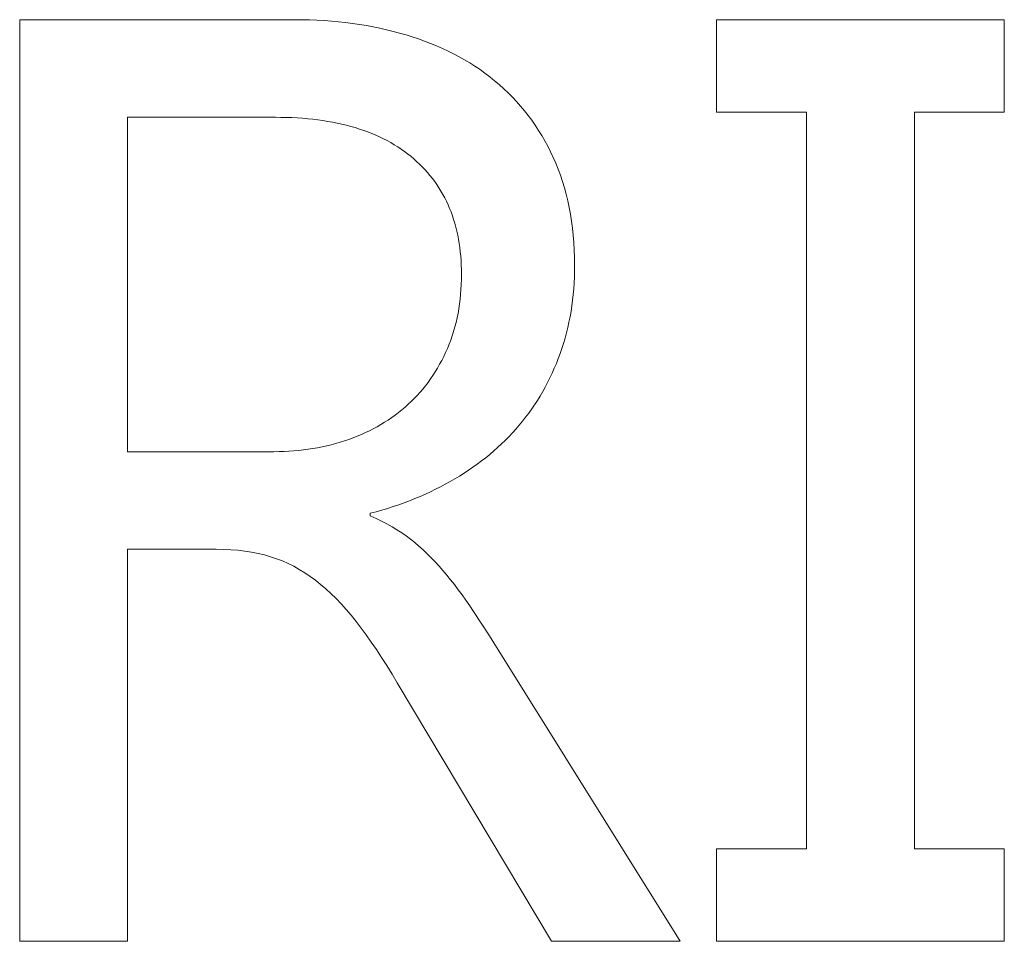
# Model space of a CAD drawing. Header units: centimetres. Extents: x -115 to 110, y -85 to 79.
# Tile 13 of 40: x -5.97 to -3.52, y -65.08 to -62.78. Entities that reach past the tile are written whole.
import ezdxf

# ---------------------------------------------------------------- set-up
doc = ezdxf.new("R2010")
doc.units = ezdxf.units.CM
doc.header["$MEASUREMENT"] = 0
doc.layers.add('Layer 1', color=7, linetype='Continuous')

msp = doc.modelspace()

# ---------------------------------------------------------------- linework, layer by layer
at = {"layer": 'Layer 1', "color": 250, "lineweight": 9}
for points, knots in [([(-4.32435, -65.07664), (-4.32435, -65.07664), (-4.64463, -65.07664), (-4.64463, -65.07664), (-4.64463, -65.07664), (-5.02911, -64.43295), (-5.02911, -64.43295), (-5.02911, -64.43295), (-5.04222, -64.41104), (-5.04222, -64.41104), (-5.04222, -64.41104), (-5.05526, -64.38993), (-5.05526, -64.38993), (-5.05526, -64.38993), (-5.06822, -64.36963), (-5.06822, -64.36963), (-5.06822, -64.36963), (-5.08108, -64.35013), (-5.08108, -64.35013), (-5.08108, -64.35013), (-5.09385, -64.33143), (-5.09385, -64.33143), (-5.09385, -64.33143), (-5.1065, -64.31353), (-5.1065, -64.31353), (-5.1065, -64.31353), (-5.11903, -64.29642), (-5.11903, -64.29642), (-5.11903, -64.29642), (-5.13143, -64.2801), (-5.13143, -64.2801), (-5.13143, -64.2801), (-5.14391, -64.26465), (-5.14391, -64.26465), (-5.14391, -64.26465), (-5.15648, -64.24993), (-5.15648, -64.24993), (-5.15648, -64.24993), (-5.16911, -64.23596), (-5.16911, -64.23596), (-5.16911, -64.23596), (-5.18181, -64.22274), (-5.18181, -64.22274), (-5.18181, -64.22274), (-5.19457, -64.21027), (-5.19457, -64.21027), (-5.19457, -64.21027), (-5.20738, -64.19856), (-5.20738, -64.19856), (-5.20738, -64.19856), (-5.22024, -64.18763), (-5.22024, -64.18763), (-5.22024, -64.18763), (-5.23313, -64.17747), (-5.23313, -64.17747), (-5.23313, -64.17747), (-5.24627, -64.1677), (-5.24627, -64.1677), (-5.24627, -64.1677), (-5.25964, -64.15863), (-5.25964, -64.15863), (-5.25964, -64.15863), (-5.27326, -64.15026), (-5.27326, -64.15026), (-5.27326, -64.15026), (-5.28712, -64.14259), (-5.28712, -64.14259), (-5.28712, -64.14259), (-5.30122, -64.13561), (-5.30122, -64.13561), (-5.30122, -64.13561), (-5.31558, -64.12933), (-5.31558, -64.12933), (-5.31558, -64.12933), (-5.33019, -64.12375), (-5.33019, -64.12375), (-5.33019, -64.12375), (-5.34506, -64.11887), (-5.34506, -64.11887), (-5.34506, -64.11887), (-5.36031, -64.11451), (-5.36031, -64.11451), (-5.36031, -64.11451), (-5.37604, -64.11073), (-5.37604, -64.11073), (-5.37604, -64.11073), (-5.39227, -64.10753), (-5.39227, -64.10753), (-5.39227, -64.10753), (-5.40897, -64.10492), (-5.40897, -64.10492), (-5.40897, -64.10492), (-5.42616, -64.10288), (-5.42616, -64.10288), (-5.42616, -64.10288), (-5.44382, -64.10143), (-5.44382, -64.10143), (-5.44382, -64.10143), (-5.46195, -64.10056), (-5.46195, -64.10056), (-5.46195, -64.10056), (-5.48055, -64.10026), (-5.48055, -64.10026), (-5.48055, -64.10026), (-5.70132, -64.10026), (-5.70132, -64.10026), (-5.70132, -64.10026), (-5.70132, -65.07664), (-5.70132, -65.07664), (-5.70132, -65.07664), (-5.97014, -65.07664), (-5.97014, -65.07664), (-5.97014, -65.07664), (-5.97014, -62.78128), (-5.97014, -62.78128), (-5.97014, -62.78128), (-5.28491, -62.78128), (-5.28491, -62.78128), (-5.28491, -62.78128), (-5.26627, -62.78143), (-5.26627, -62.78143), (-5.26627, -62.78143), (-5.24779, -62.78187), (-5.24779, -62.78187), (-5.24779, -62.78187), (-5.22948, -62.78261), (-5.22948, -62.78261), (-5.22948, -62.78261), (-5.21133, -62.78365), (-5.21133, -62.78365), (-5.21133, -62.78365), (-5.19335, -62.78499), (-5.19335, -62.78499), (-5.19335, -62.78499), (-5.17555, -62.78662), (-5.17555, -62.78662), (-5.17555, -62.78662), (-5.15792, -62.78855), (-5.15792, -62.78855), (-5.15792, -62.78855), (-5.14046, -62.79077), (-5.14046, -62.79077), (-5.14046, -62.79077), (-5.12318, -62.79329), (-5.12318, -62.79329), (-5.12318, -62.79329), (-5.10608, -62.7961), (-5.10608, -62.7961), (-5.10608, -62.7961), (-5.08917, -62.7992), (-5.08917, -62.7992), (-5.08917, -62.7992), (-5.07244, -62.80259), (-5.07244, -62.80259), (-5.07244, -62.80259), (-5.05589, -62.80628), (-5.05589, -62.80628), (-5.05589, -62.80628), (-5.03954, -62.81026), (-5.03954, -62.81026), (-5.03954, -62.81026), (-5.02337, -62.81454), (-5.02337, -62.81454), (-5.02337, -62.81454), (-5.0074, -62.8191), (-5.0074, -62.8191), (-5.0074, -62.8191), (-4.99166, -62.82395), (-4.99166, -62.82395), (-4.99166, -62.82395), (-4.97617, -62.8291), (-4.97617, -62.8291), (-4.97617, -62.8291), (-4.96094, -62.83455), (-4.96094, -62.83455), (-4.96094, -62.83455), (-4.94596, -62.84029), (-4.94596, -62.84029), (-4.94596, -62.84029), (-4.93125, -62.84633), (-4.93125, -62.84633), (-4.93125, -62.84633), (-4.91679, -62.85267), (-4.91679, -62.85267), (-4.91679, -62.85267), (-4.90259, -62.85932), (-4.90259, -62.85932), (-4.90259, -62.85932), (-4.88865, -62.86627), (-4.88865, -62.86627), (-4.88865, -62.86627), (-4.87498, -62.87353), (-4.87498, -62.87353), (-4.87498, -62.87353), (-4.86156, -62.8811), (-4.86156, -62.8811), (-4.86156, -62.8811), (-4.84841, -62.88899), (-4.84841, -62.88899), (-4.84841, -62.88899), (-4.83553, -62.89719), (-4.83553, -62.89719), (-4.83553, -62.89719), (-4.82291, -62.90571), (-4.82291, -62.90571), (-4.82291, -62.90571), (-4.81055, -62.91455), (-4.81055, -62.91455), (-4.81055, -62.91455), (-4.79846, -62.92371), (-4.79846, -62.92371), (-4.79846, -62.92371), (-4.78665, -62.9332), (-4.78665, -62.9332), (-4.78665, -62.9332), (-4.77501, -62.943), (-4.77501, -62.943), (-4.77501, -62.943), (-4.76371, -62.95308), (-4.76371, -62.95308), (-4.76371, -62.95308), (-4.75274, -62.96346), (-4.75274, -62.96346), (-4.75274, -62.96346), (-4.74211, -62.97412), (-4.74211, -62.97412), (-4.74211, -62.97412), (-4.7318, -62.98508), (-4.7318, -62.98508), (-4.7318, -62.98508), (-4.72183, -62.99632), (-4.72183, -62.99632), (-4.72183, -62.99632), (-4.7122, -63.00785), (-4.7122, -63.00785), (-4.7122, -63.00785), (-4.70289, -63.01967), (-4.70289, -63.01967), (-4.70289, -63.01967), (-4.69391, -63.03177), (-4.69391, -63.03177), (-4.69391, -63.03177), (-4.68527, -63.04417), (-4.68527, -63.04417), (-4.68527, -63.04417), (-4.67695, -63.05684), (-4.67695, -63.05684), (-4.67695, -63.05684), (-4.66896, -63.06981), (-4.66896, -63.06981), (-4.66896, -63.06981), (-4.6613, -63.08306), (-4.6613, -63.08306), (-4.6613, -63.08306), (-4.65397, -63.09659), (-4.65397, -63.09659), (-4.65397, -63.09659), (-4.64697, -63.11041), (-4.64697, -63.11041), (-4.64697, -63.11041), (-4.6403, -63.12451), (-4.6403, -63.12451), (-4.6403, -63.12451), (-4.63382, -63.13896), (-4.63382, -63.13896), (-4.63382, -63.13896), (-4.62778, -63.15372), (-4.62778, -63.15372), (-4.62778, -63.15372), (-4.62216, -63.16879), (-4.62216, -63.16879), (-4.62216, -63.16879), (-4.61697, -63.18416), (-4.61697, -63.18416), (-4.61697, -63.18416), (-4.6122, -63.19984), (-4.6122, -63.19984), (-4.6122, -63.19984), (-4.60785, -63.21583), (-4.60785, -63.21583), (-4.60785, -63.21583), (-4.60392, -63.23212), (-4.60392, -63.23212), (-4.60392, -63.23212), (-4.60041, -63.24872), (-4.60041, -63.24872), (-4.60041, -63.24872), (-4.59732, -63.26564), (-4.59732, -63.26564), (-4.59732, -63.26564), (-4.59465, -63.28286), (-4.59465, -63.28286), (-4.59465, -63.28286), (-4.59239, -63.30039), (-4.59239, -63.30039), (-4.59239, -63.30039), (-4.59054, -63.31823), (-4.59054, -63.31823), (-4.59054, -63.31823), (-4.58911, -63.33638), (-4.58911, -63.33638), (-4.58911, -63.33638), (-4.58809, -63.35485), (-4.58809, -63.35485), (-4.58809, -63.35485), (-4.58748, -63.37362), (-4.58748, -63.37362), (-4.58748, -63.37362), (-4.58727, -63.39271), (-4.58727, -63.39271), (-4.58727, -63.39271), (-4.58741, -63.40758), (-4.58741, -63.40758), (-4.58741, -63.40758), (-4.58783, -63.42231), (-4.58783, -63.42231), (-4.58783, -63.42231), (-4.58852, -63.4369), (-4.58852, -63.4369), (-4.58852, -63.4369), (-4.58949, -63.45135), (-4.58949, -63.45135), (-4.58949, -63.45135), (-4.59075, -63.46565), (-4.59075, -63.46565), (-4.59075, -63.46565), (-4.59228, -63.4798), (-4.59228, -63.4798), (-4.59228, -63.4798), (-4.59409, -63.49381), (-4.59409, -63.49381), (-4.59409, -63.49381), (-4.59619, -63.50766), (-4.59619, -63.50766), (-4.59619, -63.50766), (-4.59857, -63.52136), (-4.59857, -63.52136), (-4.59857, -63.52136), (-4.60123, -63.53491), (-4.60123, -63.53491), (-4.60123, -63.53491), (-4.60418, -63.5483), (-4.60418, -63.5483), (-4.60418, -63.5483), (-4.60742, -63.56154), (-4.60742, -63.56154), (-4.60742, -63.56154), (-4.61094, -63.57461), (-4.61094, -63.57461), (-4.61094, -63.57461), (-4.61475, -63.58752), (-4.61475, -63.58752), (-4.61475, -63.58752), (-4.61885, -63.60027), (-4.61885, -63.60027), (-4.61885, -63.60027), (-4.62324, -63.61285), (-4.62324, -63.61285), (-4.62324, -63.61285), (-4.62784, -63.62527), (-4.62784, -63.62527), (-4.62784, -63.62527), (-4.63267, -63.63751), (-4.63267, -63.63751), (-4.63267, -63.63751), (-4.63775, -63.64959), (-4.63775, -63.64959), (-4.63775, -63.64959), (-4.64306, -63.66151), (-4.64306, -63.66151), (-4.64306, -63.66151), (-4.64861, -63.67325), (-4.64861, -63.67325), (-4.64861, -63.67325), (-4.6544, -63.68482), (-4.6544, -63.68482), (-4.6544, -63.68482), (-4.66043, -63.69622), (-4.66043, -63.69622), (-4.66043, -63.69622), (-4.66669, -63.70746), (-4.66669, -63.70746), (-4.66669, -63.70746), (-4.67319, -63.71852), (-4.67319, -63.71852), (-4.67319, -63.71852), (-4.67992, -63.72941), (-4.67992, -63.72941), (-4.67992, -63.72941), (-4.68689, -63.74013), (-4.68689, -63.74013), (-4.68689, -63.74013), (-4.6941, -63.75068), (-4.6941, -63.75068), (-4.6941, -63.75068), (-4.70153, -63.76105), (-4.70153, -63.76105), (-4.70153, -63.76105), (-4.70921, -63.77125), (-4.70921, -63.77125), (-4.70921, -63.77125), (-4.71711, -63.78128), (-4.71711, -63.78128), (-4.71711, -63.78128), (-4.72525, -63.79113), (-4.72525, -63.79113), (-4.72525, -63.79113), (-4.73367, -63.80087), (-4.73367, -63.80087), (-4.73367, -63.80087), (-4.74231, -63.81042), (-4.74231, -63.81042), (-4.74231, -63.81042), (-4.75117, -63.81979), (-4.75117, -63.81979), (-4.75117, -63.81979), (-4.76024, -63.82897), (-4.76024, -63.82897), (-4.76024, -63.82897), (-4.76953, -63.83798), (-4.76953, -63.83798), (-4.76953, -63.83798), (-4.77902, -63.8468), (-4.77902, -63.8468), (-4.77902, -63.8468), (-4.78874, -63.85543), (-4.78874, -63.85543), (-4.78874, -63.85543), (-4.79866, -63.86388), (-4.79866, -63.86388), (-4.79866, -63.86388), (-4.80879, -63.87214), (-4.80879, -63.87214), (-4.80879, -63.87214), (-4.81914, -63.88022), (-4.81914, -63.88022), (-4.81914, -63.88022), (-4.82969, -63.88812), (-4.82969, -63.88812), (-4.82969, -63.88812), (-4.84045, -63.89582), (-4.84045, -63.89582), (-4.84045, -63.89582), (-4.85142, -63.90334), (-4.85142, -63.90334), (-4.85142, -63.90334), (-4.86259, -63.91067), (-4.86259, -63.91067), (-4.86259, -63.91067), (-4.87397, -63.91782), (-4.87397, -63.91782), (-4.87397, -63.91782), (-4.88555, -63.92477), (-4.88555, -63.92477), (-4.88555, -63.92477), (-4.89738, -63.93159), (-4.89738, -63.93159), (-4.89738, -63.93159), (-4.90939, -63.93823), (-4.90939, -63.93823), (-4.90939, -63.93823), (-4.92157, -63.94467), (-4.92157, -63.94467), (-4.92157, -63.94467), (-4.93393, -63.95092), (-4.93393, -63.95092), (-4.93393, -63.95092), (-4.94647, -63.95698), (-4.94647, -63.95698), (-4.94647, -63.95698), (-4.95919, -63.96284), (-4.95919, -63.96284), (-4.95919, -63.96284), (-4.97208, -63.96851), (-4.97208, -63.96851), (-4.97208, -63.96851), (-4.98516, -63.97399), (-4.98516, -63.97399), (-4.98516, -63.97399), (-4.99842, -63.97927), (-4.99842, -63.97927), (-4.99842, -63.97927), (-5.01186, -63.98435), (-5.01186, -63.98435), (-5.01186, -63.98435), (-5.02548, -63.98923), (-5.02548, -63.98923), (-5.02548, -63.98923), (-5.03929, -63.99392), (-5.03929, -63.99392), (-5.03929, -63.99392), (-5.05329, -63.9984), (-5.05329, -63.9984), (-5.05329, -63.9984), (-5.06747, -64.00269), (-5.06747, -64.00269), (-5.06747, -64.00269), (-5.08184, -64.00677), (-5.08184, -64.00677), (-5.08184, -64.00677), (-5.09639, -64.01065), (-5.09639, -64.01065), (-5.09639, -64.01065), (-5.09639, -64.01717), (-5.09639, -64.01717), (-5.09639, -64.01717), (-5.08211, -64.02366), (-5.08211, -64.02366), (-5.08211, -64.02366), (-5.06831, -64.03037), (-5.06831, -64.03037), (-5.06831, -64.03037), (-5.05501, -64.03728), (-5.05501, -64.03728), (-5.05501, -64.03728), (-5.04221, -64.04441), (-5.04221, -64.04441), (-5.04221, -64.04441), (-5.0299, -64.05176), (-5.0299, -64.05176), (-5.0299, -64.05176), (-5.01808, -64.05933), (-5.01808, -64.05933), (-5.01808, -64.05933), (-5.00676, -64.06713), (-5.00676, -64.06713), (-5.00676, -64.06713), (-4.99593, -64.07515), (-4.99593, -64.07515), (-4.99593, -64.07515), (-4.9855, -64.08368), (-4.9855, -64.08368), (-4.9855, -64.08368), (-4.97515, -64.09254), (-4.97515, -64.09254), (-4.97515, -64.09254), (-4.96488, -64.10175), (-4.96488, -64.10175), (-4.96488, -64.10175), (-4.95473, -64.11131), (-4.95473, -64.11131), (-4.95473, -64.11131), (-4.94472, -64.12123), (-4.94472, -64.12123), (-4.94472, -64.12123), (-4.93485, -64.13152), (-4.93485, -64.13152), (-4.93485, -64.13152), (-4.92515, -64.1422), (-4.92515, -64.1422), (-4.92515, -64.1422), (-4.91563, -64.15328), (-4.91563, -64.15328), (-4.91563, -64.15328), (-4.90598, -64.16454), (-4.90598, -64.16454), (-4.90598, -64.16454), (-4.89634, -64.17623), (-4.89634, -64.17623), (-4.89634, -64.17623), (-4.88671, -64.18835), (-4.88671, -64.18835), (-4.88671, -64.18835), (-4.8771, -64.20087), (-4.8771, -64.20087), (-4.8771, -64.20087), (-4.86753, -64.21381), (-4.86753, -64.21381), (-4.86753, -64.21381), (-4.85799, -64.22714), (-4.85799, -64.22714), (-4.85799, -64.22714), (-4.84849, -64.24087), (-4.84849, -64.24087), (-4.84849, -64.24087), (-4.83904, -64.25498), (-4.83904, -64.25498), (-4.83904, -64.25498), (-4.81968, -64.28438), (-4.81968, -64.28438), (-4.81968, -64.28438), (-4.79928, -64.31622), (-4.79928, -64.31622), (-4.79928, -64.31622), (-4.77783, -64.35038), (-4.77783, -64.35038), (-4.77783, -64.35038), (-4.75533, -64.38676), (-4.75533, -64.38676), (-4.75533, -64.38676), (-4.32435, -65.07664), (-4.32435, -65.07664)], [0, 0, 0, 0, 0.0050761, 0.0050761, 0.0050761, 0.0101523, 0.0101523, 0.0101523, 0.0152284, 0.0152284, 0.0152284, 0.0203046, 0.0203046, 0.0203046, 0.0253807, 0.0253807, 0.0253807, 0.0304569, 0.0304569, 0.0304569, 0.035533, 0.035533, 0.035533, 0.0406091, 0.0406091, 0.0406091, 0.0456853, 0.0456853, 0.0456853, 0.0507614, 0.0507614, 0.0507614, 0.0558376, 0.0558376, 0.0558376, 0.0609137, 0.0609137, 0.0609137, 0.0659898, 0.0659898, 0.0659898, 0.071066, 0.071066, 0.071066, 0.0761421, 0.0761421, 0.0761421, 0.0812183, 0.0812183, 0.0812183, 0.0862944, 0.0862944, 0.0862944, 0.0913706, 0.0913706, 0.0913706, 0.0964467, 0.0964467, 0.0964467, 0.1015228, 0.1015228, 0.1015228, 0.106599, 0.106599, 0.106599, 0.1116751, 0.1116751, 0.1116751, 0.1167513, 0.1167513, 0.1167513, 0.1218274, 0.1218274, 0.1218274, 0.1269036, 0.1269036, 0.1269036, 0.1319797, 0.1319797, 0.1319797, 0.1370558, 0.1370558, 0.1370558, 0.142132, 0.142132, 0.142132, 0.1472081, 0.1472081, 0.1472081, 0.1522843, 0.1522843, 0.1522843, 0.1573604, 0.1573604, 0.1573604, 0.1624365, 0.1624365, 0.1624365, 0.1675127, 0.1675127, 0.1675127, 0.1725888, 0.1725888, 0.1725888, 0.177665, 0.177665, 0.177665, 0.1827411, 0.1827411, 0.1827411, 0.1878173, 0.1878173, 0.1878173, 0.1928934, 0.1928934, 0.1928934, 0.1979695, 0.1979695, 0.1979695, 0.2030457, 0.2030457, 0.2030457, 0.2081218, 0.2081218, 0.2081218, 0.213198, 0.213198, 0.213198, 0.2182741, 0.2182741, 0.2182741, 0.2233503, 0.2233503, 0.2233503, 0.2284264, 0.2284264, 0.2284264, 0.2335025, 0.2335025, 0.2335025, 0.2385787, 0.2385787, 0.2385787, 0.2436548, 0.2436548, 0.2436548, 0.248731, 0.248731, 0.248731, 0.2538071, 0.2538071, 0.2538071, 0.2588832, 0.2588832, 0.2588832, 0.2639594, 0.2639594, 0.2639594, 0.2690355, 0.2690355, 0.2690355, 0.2741117, 0.2741117, 0.2741117, 0.2791878, 0.2791878, 0.2791878, 0.284264, 0.284264, 0.284264, 0.2893401, 0.2893401, 0.2893401, 0.2944162, 0.2944162, 0.2944162, 0.2994924, 0.2994924, 0.2994924, 0.3045685, 0.3045685, 0.3045685, 0.3096447, 0.3096447, 0.3096447, 0.3147208, 0.3147208, 0.3147208, 0.319797, 0.319797, 0.319797, 0.3248731, 0.3248731, 0.3248731, 0.3299492, 0.3299492, 0.3299492, 0.3350254, 0.3350254, 0.3350254, 0.3401015, 0.3401015, 0.3401015, 0.3451777, 0.3451777, 0.3451777, 0.3502538, 0.3502538, 0.3502538, 0.3553299, 0.3553299, 0.3553299, 0.3604061, 0.3604061, 0.3604061, 0.3654822, 0.3654822, 0.3654822, 0.3705584, 0.3705584, 0.3705584, 0.3756345, 0.3756345, 0.3756345, 0.3807107, 0.3807107, 0.3807107, 0.3857868, 0.3857868, 0.3857868, 0.3908629, 0.3908629, 0.3908629, 0.3959391, 0.3959391, 0.3959391, 0.4010152, 0.4010152, 0.4010152, 0.4060914, 0.4060914, 0.4060914, 0.4111675, 0.4111675, 0.4111675, 0.4162437, 0.4162437, 0.4162437, 0.4213198, 0.4213198, 0.4213198, 0.4263959, 0.4263959, 0.4263959, 0.4314721, 0.4314721, 0.4314721, 0.4365482, 0.4365482, 0.4365482, 0.4416244, 0.4416244, 0.4416244, 0.4467005, 0.4467005, 0.4467005, 0.4517766, 0.4517766, 0.4517766, 0.4568528, 0.4568528, 0.4568528, 0.4619289, 0.4619289, 0.4619289, 0.4670051, 0.4670051, 0.4670051, 0.4720812, 0.4720812, 0.4720812, 0.4771574, 0.4771574, 0.4771574, 0.4822335, 0.4822335, 0.4822335, 0.4873096, 0.4873096, 0.4873096, 0.4923858, 0.4923858, 0.4923858, 0.4974619, 0.4974619, 0.4974619, 0.5025381, 0.5025381, 0.5025381, 0.5076142, 0.5076142, 0.5076142, 0.5126904, 0.5126904, 0.5126904, 0.5177665, 0.5177665, 0.5177665, 0.5228426, 0.5228426, 0.5228426, 0.5279188, 0.5279188, 0.5279188, 0.5329949, 0.5329949, 0.5329949, 0.5380711, 0.5380711, 0.5380711, 0.5431472, 0.5431472, 0.5431472, 0.5482234, 0.5482234, 0.5482234, 0.5532995, 0.5532995, 0.5532995, 0.5583756, 0.5583756, 0.5583756, 0.5634518, 0.5634518, 0.5634518, 0.5685279, 0.5685279, 0.5685279, 0.5736041, 0.5736041, 0.5736041, 0.5786802, 0.5786802, 0.5786802, 0.5837563, 0.5837563, 0.5837563, 0.5888325, 0.5888325, 0.5888325, 0.5939086, 0.5939086, 0.5939086, 0.5989848, 0.5989848, 0.5989848, 0.6040609, 0.6040609, 0.6040609, 0.6091371, 0.6091371, 0.6091371, 0.6142132, 0.6142132, 0.6142132, 0.6192893, 0.6192893, 0.6192893, 0.6243655, 0.6243655, 0.6243655, 0.6294416, 0.6294416, 0.6294416, 0.6345178, 0.6345178, 0.6345178, 0.6395939, 0.6395939, 0.6395939, 0.6446701, 0.6446701, 0.6446701, 0.6497462, 0.6497462, 0.6497462, 0.6548223, 0.6548223, 0.6548223, 0.6598985, 0.6598985, 0.6598985, 0.6649746, 0.6649746, 0.6649746, 0.6700508, 0.6700508, 0.6700508, 0.6751269, 0.6751269, 0.6751269, 0.680203, 0.680203, 0.680203, 0.6852792, 0.6852792, 0.6852792, 0.6903553, 0.6903553, 0.6903553, 0.6954315, 0.6954315, 0.6954315, 0.7005076, 0.7005076, 0.7005076, 0.7055838, 0.7055838, 0.7055838, 0.7106599, 0.7106599, 0.7106599, 0.715736, 0.715736, 0.715736, 0.7208122, 0.7208122, 0.7208122, 0.7258883, 0.7258883, 0.7258883, 0.7309645, 0.7309645, 0.7309645, 0.7360406, 0.7360406, 0.7360406, 0.7411168, 0.7411168, 0.7411168, 0.7461929, 0.7461929, 0.7461929, 0.751269, 0.751269, 0.751269, 0.7563452, 0.7563452, 0.7563452, 0.7614213, 0.7614213, 0.7614213, 0.7664975, 0.7664975, 0.7664975, 0.7715736, 0.7715736, 0.7715736, 0.7766497, 0.7766497, 0.7766497, 0.7817259, 0.7817259, 0.7817259, 0.786802, 0.786802, 0.786802, 0.7918782, 0.7918782, 0.7918782, 0.7969543, 0.7969543, 0.7969543, 0.8020305, 0.8020305, 0.8020305, 0.8071066, 0.8071066, 0.8071066, 0.8121827, 0.8121827, 0.8121827, 0.8172589, 0.8172589, 0.8172589, 0.822335, 0.822335, 0.822335, 0.8274112, 0.8274112, 0.8274112, 0.8324873, 0.8324873, 0.8324873, 0.8375635, 0.8375635, 0.8375635, 0.8426396, 0.8426396, 0.8426396, 0.8477157, 0.8477157, 0.8477157, 0.8527919, 0.8527919, 0.8527919, 0.857868, 0.857868, 0.857868, 0.8629442, 0.8629442, 0.8629442, 0.8680203, 0.8680203, 0.8680203, 0.8730964, 0.8730964, 0.8730964, 0.8781726, 0.8781726, 0.8781726, 0.8832487, 0.8832487, 0.8832487, 0.8883249, 0.8883249, 0.8883249, 0.893401, 0.893401, 0.893401, 0.8984772, 0.8984772, 0.8984772, 0.9035533, 0.9035533, 0.9035533, 0.9086294, 0.9086294, 0.9086294, 0.9137056, 0.9137056, 0.9137056, 0.9187817, 0.9187817, 0.9187817, 0.9238579, 0.9238579, 0.9238579, 0.928934, 0.928934, 0.928934, 0.9340102, 0.9340102, 0.9340102, 0.9390863, 0.9390863, 0.9390863, 0.9441624, 0.9441624, 0.9441624, 0.9492386, 0.9492386, 0.9492386, 0.9543147, 0.9543147, 0.9543147, 0.9593909, 0.9593909, 0.9593909, 0.964467, 0.964467, 0.964467, 0.9695431, 0.9695431, 0.9695431, 0.9746193, 0.9746193, 0.9746193, 0.9796954, 0.9796954, 0.9796954, 0.9847716, 0.9847716, 0.9847716, 0.9898477, 0.9898477, 0.9898477, 0.9949239, 0.9949239, 0.9949239, 1, 1, 1, 1]), ([(-3.51633, -62.78128), (-3.51633, -62.78128), (-3.51633, -63.01196), (-3.51633, -63.01196), (-3.51633, -63.01196), (-3.7402, -63.01196), (-3.7402, -63.01196), (-3.7402, -63.01196), (-3.7402, -64.84626), (-3.7402, -64.84626), (-3.7402, -64.84626), (-3.51633, -64.84626), (-3.51633, -64.84626), (-3.51633, -64.84626), (-3.51633, -65.07664), (-3.51633, -65.07664), (-3.51633, -65.07664), (-4.23318, -65.07664), (-4.23318, -65.07664), (-4.23318, -65.07664), (-4.23318, -64.84626), (-4.23318, -64.84626), (-4.23318, -64.84626), (-4.00901, -64.84626), (-4.00901, -64.84626), (-4.00901, -64.84626), (-4.00901, -63.01196), (-4.00901, -63.01196), (-4.00901, -63.01196), (-4.23318, -63.01196), (-4.23318, -63.01196), (-4.23318, -63.01196), (-4.23318, -62.78128), (-4.23318, -62.78128), (-4.23318, -62.78128), (-3.51633, -62.78128), (-3.51633, -62.78128)], [0, 0, 0, 0, 0.0833333, 0.0833333, 0.0833333, 0.1666667, 0.1666667, 0.1666667, 0.25, 0.25, 0.25, 0.3333333, 0.3333333, 0.3333333, 0.4166667, 0.4166667, 0.4166667, 0.5, 0.5, 0.5, 0.5833333, 0.5833333, 0.5833333, 0.6666667, 0.6666667, 0.6666667, 0.75, 0.75, 0.75, 0.8333333, 0.8333333, 0.8333333, 0.9166667, 0.9166667, 0.9166667, 1, 1, 1, 1]), ([(-5.70132, -63.02436), (-5.70132, -63.02436), (-5.70132, -63.85718), (-5.70132, -63.85718), (-5.70132, -63.85718), (-5.33638, -63.85718), (-5.33638, -63.85718), (-5.33638, -63.85718), (-5.32382, -63.85706), (-5.32382, -63.85706), (-5.32382, -63.85706), (-5.31138, -63.85669), (-5.31138, -63.85669), (-5.31138, -63.85669), (-5.29906, -63.85607), (-5.29906, -63.85607), (-5.29906, -63.85607), (-5.28686, -63.85522), (-5.28686, -63.85522), (-5.28686, -63.85522), (-5.27477, -63.85412), (-5.27477, -63.85412), (-5.27477, -63.85412), (-5.26281, -63.85278), (-5.26281, -63.85278), (-5.26281, -63.85278), (-5.25097, -63.8512), (-5.25097, -63.8512), (-5.25097, -63.8512), (-5.23925, -63.84939), (-5.23925, -63.84939), (-5.23925, -63.84939), (-5.22766, -63.84734), (-5.22766, -63.84734), (-5.22766, -63.84734), (-5.21619, -63.84505), (-5.21619, -63.84505), (-5.21619, -63.84505), (-5.20484, -63.84253), (-5.20484, -63.84253), (-5.20484, -63.84253), (-5.19362, -63.83978), (-5.19362, -63.83978), (-5.19362, -63.83978), (-5.18253, -63.8368), (-5.18253, -63.8368), (-5.18253, -63.8368), (-5.17157, -63.83358), (-5.17157, -63.83358), (-5.17157, -63.83358), (-5.16073, -63.83015), (-5.16073, -63.83015), (-5.16073, -63.83015), (-5.15003, -63.82648), (-5.15003, -63.82648), (-5.15003, -63.82648), (-5.13937, -63.8226), (-5.13937, -63.8226), (-5.13937, -63.8226), (-5.1289, -63.81851), (-5.1289, -63.81851), (-5.1289, -63.81851), (-5.11861, -63.81422), (-5.11861, -63.81422), (-5.11861, -63.81422), (-5.10852, -63.80972), (-5.10852, -63.80972), (-5.10852, -63.80972), (-5.09861, -63.80501), (-5.09861, -63.80501), (-5.09861, -63.80501), (-5.08888, -63.8001), (-5.08888, -63.8001), (-5.08888, -63.8001), (-5.07935, -63.79497), (-5.07935, -63.79497), (-5.07935, -63.79497), (-5.07, -63.78962), (-5.07, -63.78962), (-5.07, -63.78962), (-5.06083, -63.78406), (-5.06083, -63.78406), (-5.06083, -63.78406), (-5.05185, -63.77829), (-5.05185, -63.77829), (-5.05185, -63.77829), (-5.04306, -63.7723), (-5.04306, -63.7723), (-5.04306, -63.7723), (-5.03444, -63.76609), (-5.03444, -63.76609), (-5.03444, -63.76609), (-5.02601, -63.75966), (-5.02601, -63.75966), (-5.02601, -63.75966), (-5.01777, -63.75301), (-5.01777, -63.75301), (-5.01777, -63.75301), (-5.00971, -63.74614), (-5.00971, -63.74614), (-5.00971, -63.74614), (-5.00182, -63.73905), (-5.00182, -63.73905), (-5.00182, -63.73905), (-4.99414, -63.73191), (-4.99414, -63.73191), (-4.99414, -63.73191), (-4.98667, -63.72456), (-4.98667, -63.72456), (-4.98667, -63.72456), (-4.9794, -63.717), (-4.9794, -63.717), (-4.9794, -63.717), (-4.97235, -63.70923), (-4.97235, -63.70923), (-4.97235, -63.70923), (-4.96551, -63.70125), (-4.96551, -63.70125), (-4.96551, -63.70125), (-4.95888, -63.69306), (-4.95888, -63.69306), (-4.95888, -63.69306), (-4.95246, -63.68467), (-4.95246, -63.68467), (-4.95246, -63.68467), (-4.94625, -63.67606), (-4.94625, -63.67606), (-4.94625, -63.67606), (-4.94025, -63.66726), (-4.94025, -63.66726), (-4.94025, -63.66726), (-4.93446, -63.65824), (-4.93446, -63.65824), (-4.93446, -63.65824), (-4.92888, -63.64902), (-4.92888, -63.64902), (-4.92888, -63.64902), (-4.92352, -63.63959), (-4.92352, -63.63959), (-4.92352, -63.63959), (-4.91836, -63.62996), (-4.91836, -63.62996), (-4.91836, -63.62996), (-4.91341, -63.62012), (-4.91341, -63.62012), (-4.91341, -63.62012), (-4.90868, -63.61008), (-4.90868, -63.61008), (-4.90868, -63.61008), (-4.90416, -63.59983), (-4.90416, -63.59983), (-4.90416, -63.59983), (-4.89988, -63.58952), (-4.89988, -63.58952), (-4.89988, -63.58952), (-4.89588, -63.57903), (-4.89588, -63.57903), (-4.89588, -63.57903), (-4.89217, -63.56838), (-4.89217, -63.56838), (-4.89217, -63.56838), (-4.88874, -63.55757), (-4.88874, -63.55757), (-4.88874, -63.55757), (-4.88559, -63.54659), (-4.88559, -63.54659), (-4.88559, -63.54659), (-4.88272, -63.53545), (-4.88272, -63.53545), (-4.88272, -63.53545), (-4.88012, -63.52414), (-4.88012, -63.52414), (-4.88012, -63.52414), (-4.8778, -63.51267), (-4.8778, -63.51267), (-4.8778, -63.51267), (-4.87576, -63.50103), (-4.87576, -63.50103), (-4.87576, -63.50103), (-4.87399, -63.48923), (-4.87399, -63.48923), (-4.87399, -63.48923), (-4.8725, -63.47727), (-4.8725, -63.47727), (-4.8725, -63.47727), (-4.87128, -63.46514), (-4.87128, -63.46514), (-4.87128, -63.46514), (-4.87034, -63.45286), (-4.87034, -63.45286), (-4.87034, -63.45286), (-4.86966, -63.44041), (-4.86966, -63.44041), (-4.86966, -63.44041), (-4.86926, -63.4278), (-4.86926, -63.4278), (-4.86926, -63.4278), (-4.86912, -63.41504), (-4.86912, -63.41504), (-4.86912, -63.41504), (-4.86924, -63.4036), (-4.86924, -63.4036), (-4.86924, -63.4036), (-4.86958, -63.39233), (-4.86958, -63.39233), (-4.86958, -63.39233), (-4.87016, -63.38121), (-4.87016, -63.38121), (-4.87016, -63.38121), (-4.87097, -63.37026), (-4.87097, -63.37026), (-4.87097, -63.37026), (-4.87201, -63.35946), (-4.87201, -63.35946), (-4.87201, -63.35946), (-4.87328, -63.34881), (-4.87328, -63.34881), (-4.87328, -63.34881), (-4.87478, -63.33833), (-4.87478, -63.33833), (-4.87478, -63.33833), (-4.87652, -63.328), (-4.87652, -63.328), (-4.87652, -63.328), (-4.87849, -63.31784), (-4.87849, -63.31784), (-4.87849, -63.31784), (-4.88069, -63.30783), (-4.88069, -63.30783), (-4.88069, -63.30783), (-4.88312, -63.29798), (-4.88312, -63.29798), (-4.88312, -63.29798), (-4.88578, -63.28828), (-4.88578, -63.28828), (-4.88578, -63.28828), (-4.88868, -63.27875), (-4.88868, -63.27875), (-4.88868, -63.27875), (-4.89181, -63.26937), (-4.89181, -63.26937), (-4.89181, -63.26937), (-4.89517, -63.26015), (-4.89517, -63.26015), (-4.89517, -63.26015), (-4.89877, -63.25109), (-4.89877, -63.25109), (-4.89877, -63.25109), (-4.9026, -63.24219), (-4.9026, -63.24219), (-4.9026, -63.24219), (-4.90666, -63.23344), (-4.90666, -63.23344), (-4.90666, -63.23344), (-4.91096, -63.22486), (-4.91096, -63.22486), (-4.91096, -63.22486), (-4.91549, -63.21643), (-4.91549, -63.21643), (-4.91549, -63.21643), (-4.92026, -63.20816), (-4.92026, -63.20816), (-4.92026, -63.20816), (-4.92526, -63.20004), (-4.92526, -63.20004), (-4.92526, -63.20004), (-4.93049, -63.19209), (-4.93049, -63.19209), (-4.93049, -63.19209), (-4.93596, -63.18429), (-4.93596, -63.18429), (-4.93596, -63.18429), (-4.94167, -63.17665), (-4.94167, -63.17665), (-4.94167, -63.17665), (-4.9476, -63.16917), (-4.9476, -63.16917), (-4.9476, -63.16917), (-4.95378, -63.16185), (-4.95378, -63.16185), (-4.95378, -63.16185), (-4.96019, -63.15469), (-4.96019, -63.15469), (-4.96019, -63.15469), (-4.96683, -63.14768), (-4.96683, -63.14768), (-4.96683, -63.14768), (-4.97371, -63.14083), (-4.97371, -63.14083), (-4.97371, -63.14083), (-4.98083, -63.13414), (-4.98083, -63.13414), (-4.98083, -63.13414), (-4.98818, -63.12761), (-4.98818, -63.12761), (-4.98818, -63.12761), (-4.99573, -63.12126), (-4.99573, -63.12126), (-4.99573, -63.12126), (-5.00348, -63.11511), (-5.00348, -63.11511), (-5.00348, -63.11511), (-5.01145, -63.10916), (-5.01145, -63.10916), (-5.01145, -63.10916), (-5.01962, -63.10341), (-5.01962, -63.10341), (-5.01962, -63.10341), (-5.028, -63.09786), (-5.028, -63.09786), (-5.028, -63.09786), (-5.03659, -63.09252), (-5.03659, -63.09252), (-5.03659, -63.09252), (-5.04539, -63.08738), (-5.04539, -63.08738), (-5.04539, -63.08738), (-5.0544, -63.08244), (-5.0544, -63.08244), (-5.0544, -63.08244), (-5.06361, -63.0777), (-5.06361, -63.0777), (-5.06361, -63.0777), (-5.07303, -63.07316), (-5.07303, -63.07316), (-5.07303, -63.07316), (-5.08267, -63.06883), (-5.08267, -63.06883), (-5.08267, -63.06883), (-5.09251, -63.06469), (-5.09251, -63.06469), (-5.09251, -63.06469), (-5.10255, -63.06076), (-5.10255, -63.06076), (-5.10255, -63.06076), (-5.11281, -63.05703), (-5.11281, -63.05703), (-5.11281, -63.05703), (-5.12328, -63.0535), (-5.12328, -63.0535), (-5.12328, -63.0535), (-5.13395, -63.05017), (-5.13395, -63.05017), (-5.13395, -63.05017), (-5.14483, -63.04705), (-5.14483, -63.04705), (-5.14483, -63.04705), (-5.15592, -63.04412), (-5.15592, -63.04412), (-5.15592, -63.04412), (-5.16721, -63.0414), (-5.16721, -63.0414), (-5.16721, -63.0414), (-5.17872, -63.03888), (-5.17872, -63.03888), (-5.17872, -63.03888), (-5.19043, -63.03656), (-5.19043, -63.03656), (-5.19043, -63.03656), (-5.20235, -63.03444), (-5.20235, -63.03444), (-5.20235, -63.03444), (-5.21448, -63.03253), (-5.21448, -63.03253), (-5.21448, -63.03253), (-5.22681, -63.03081), (-5.22681, -63.03081), (-5.22681, -63.03081), (-5.23936, -63.0293), (-5.23936, -63.0293), (-5.23936, -63.0293), (-5.25211, -63.02799), (-5.25211, -63.02799), (-5.25211, -63.02799), (-5.26507, -63.02688), (-5.26507, -63.02688), (-5.26507, -63.02688), (-5.27823, -63.02597), (-5.27823, -63.02597), (-5.27823, -63.02597), (-5.2916, -63.02527), (-5.2916, -63.02527), (-5.2916, -63.02527), (-5.30518, -63.02476), (-5.30518, -63.02476), (-5.30518, -63.02476), (-5.31897, -63.02446), (-5.31897, -63.02446), (-5.31897, -63.02446), (-5.33296, -63.02436), (-5.33296, -63.02436), (-5.33296, -63.02436), (-5.70132, -63.02436), (-5.70132, -63.02436)], [0, 0, 0, 0, 0.0076336, 0.0076336, 0.0076336, 0.0152672, 0.0152672, 0.0152672, 0.0229008, 0.0229008, 0.0229008, 0.0305344, 0.0305344, 0.0305344, 0.0381679, 0.0381679, 0.0381679, 0.0458015, 0.0458015, 0.0458015, 0.0534351, 0.0534351, 0.0534351, 0.0610687, 0.0610687, 0.0610687, 0.0687023, 0.0687023, 0.0687023, 0.0763359, 0.0763359, 0.0763359, 0.0839695, 0.0839695, 0.0839695, 0.0916031, 0.0916031, 0.0916031, 0.0992366, 0.0992366, 0.0992366, 0.1068702, 0.1068702, 0.1068702, 0.1145038, 0.1145038, 0.1145038, 0.1221374, 0.1221374, 0.1221374, 0.129771, 0.129771, 0.129771, 0.1374046, 0.1374046, 0.1374046, 0.1450382, 0.1450382, 0.1450382, 0.1526718, 0.1526718, 0.1526718, 0.1603053, 0.1603053, 0.1603053, 0.1679389, 0.1679389, 0.1679389, 0.1755725, 0.1755725, 0.1755725, 0.1832061, 0.1832061, 0.1832061, 0.1908397, 0.1908397, 0.1908397, 0.1984733, 0.1984733, 0.1984733, 0.2061069, 0.2061069, 0.2061069, 0.2137405, 0.2137405, 0.2137405, 0.221374, 0.221374, 0.221374, 0.2290076, 0.2290076, 0.2290076, 0.2366412, 0.2366412, 0.2366412, 0.2442748, 0.2442748, 0.2442748, 0.2519084, 0.2519084, 0.2519084, 0.259542, 0.259542, 0.259542, 0.2671756, 0.2671756, 0.2671756, 0.2748092, 0.2748092, 0.2748092, 0.2824427, 0.2824427, 0.2824427, 0.2900763, 0.2900763, 0.2900763, 0.2977099, 0.2977099, 0.2977099, 0.3053435, 0.3053435, 0.3053435, 0.3129771, 0.3129771, 0.3129771, 0.3206107, 0.3206107, 0.3206107, 0.3282443, 0.3282443, 0.3282443, 0.3358779, 0.3358779, 0.3358779, 0.3435115, 0.3435115, 0.3435115, 0.351145, 0.351145, 0.351145, 0.3587786, 0.3587786, 0.3587786, 0.3664122, 0.3664122, 0.3664122, 0.3740458, 0.3740458, 0.3740458, 0.3816794, 0.3816794, 0.3816794, 0.389313, 0.389313, 0.389313, 0.3969466, 0.3969466, 0.3969466, 0.4045802, 0.4045802, 0.4045802, 0.4122137, 0.4122137, 0.4122137, 0.4198473, 0.4198473, 0.4198473, 0.4274809, 0.4274809, 0.4274809, 0.4351145, 0.4351145, 0.4351145, 0.4427481, 0.4427481, 0.4427481, 0.4503817, 0.4503817, 0.4503817, 0.4580153, 0.4580153, 0.4580153, 0.4656489, 0.4656489, 0.4656489, 0.4732824, 0.4732824, 0.4732824, 0.480916, 0.480916, 0.480916, 0.4885496, 0.4885496, 0.4885496, 0.4961832, 0.4961832, 0.4961832, 0.5038168, 0.5038168, 0.5038168, 0.5114504, 0.5114504, 0.5114504, 0.519084, 0.519084, 0.519084, 0.5267176, 0.5267176, 0.5267176, 0.5343511, 0.5343511, 0.5343511, 0.5419847, 0.5419847, 0.5419847, 0.5496183, 0.5496183, 0.5496183, 0.5572519, 0.5572519, 0.5572519, 0.5648855, 0.5648855, 0.5648855, 0.5725191, 0.5725191, 0.5725191, 0.5801527, 0.5801527, 0.5801527, 0.5877863, 0.5877863, 0.5877863, 0.5954198, 0.5954198, 0.5954198, 0.6030534, 0.6030534, 0.6030534, 0.610687, 0.610687, 0.610687, 0.6183206, 0.6183206, 0.6183206, 0.6259542, 0.6259542, 0.6259542, 0.6335878, 0.6335878, 0.6335878, 0.6412214, 0.6412214, 0.6412214, 0.648855, 0.648855, 0.648855, 0.6564885, 0.6564885, 0.6564885, 0.6641221, 0.6641221, 0.6641221, 0.6717557, 0.6717557, 0.6717557, 0.6793893, 0.6793893, 0.6793893, 0.6870229, 0.6870229, 0.6870229, 0.6946565, 0.6946565, 0.6946565, 0.7022901, 0.7022901, 0.7022901, 0.7099237, 0.7099237, 0.7099237, 0.7175573, 0.7175573, 0.7175573, 0.7251908, 0.7251908, 0.7251908, 0.7328244, 0.7328244, 0.7328244, 0.740458, 0.740458, 0.740458, 0.7480916, 0.7480916, 0.7480916, 0.7557252, 0.7557252, 0.7557252, 0.7633588, 0.7633588, 0.7633588, 0.7709924, 0.7709924, 0.7709924, 0.778626, 0.778626, 0.778626, 0.7862595, 0.7862595, 0.7862595, 0.7938931, 0.7938931, 0.7938931, 0.8015267, 0.8015267, 0.8015267, 0.8091603, 0.8091603, 0.8091603, 0.8167939, 0.8167939, 0.8167939, 0.8244275, 0.8244275, 0.8244275, 0.8320611, 0.8320611, 0.8320611, 0.8396947, 0.8396947, 0.8396947, 0.8473282, 0.8473282, 0.8473282, 0.8549618, 0.8549618, 0.8549618, 0.8625954, 0.8625954, 0.8625954, 0.870229, 0.870229, 0.870229, 0.8778626, 0.8778626, 0.8778626, 0.8854962, 0.8854962, 0.8854962, 0.8931298, 0.8931298, 0.8931298, 0.9007634, 0.9007634, 0.9007634, 0.9083969, 0.9083969, 0.9083969, 0.9160305, 0.9160305, 0.9160305, 0.9236641, 0.9236641, 0.9236641, 0.9312977, 0.9312977, 0.9312977, 0.9389313, 0.9389313, 0.9389313, 0.9465649, 0.9465649, 0.9465649, 0.9541985, 0.9541985, 0.9541985, 0.9618321, 0.9618321, 0.9618321, 0.9694656, 0.9694656, 0.9694656, 0.9770992, 0.9770992, 0.9770992, 0.9847328, 0.9847328, 0.9847328, 0.9923664, 0.9923664, 0.9923664, 1, 1, 1, 1])]:
    msp.add_open_spline(points, degree=3, knots=knots, dxfattribs=at)

doc.saveas('drawing.dxf')
